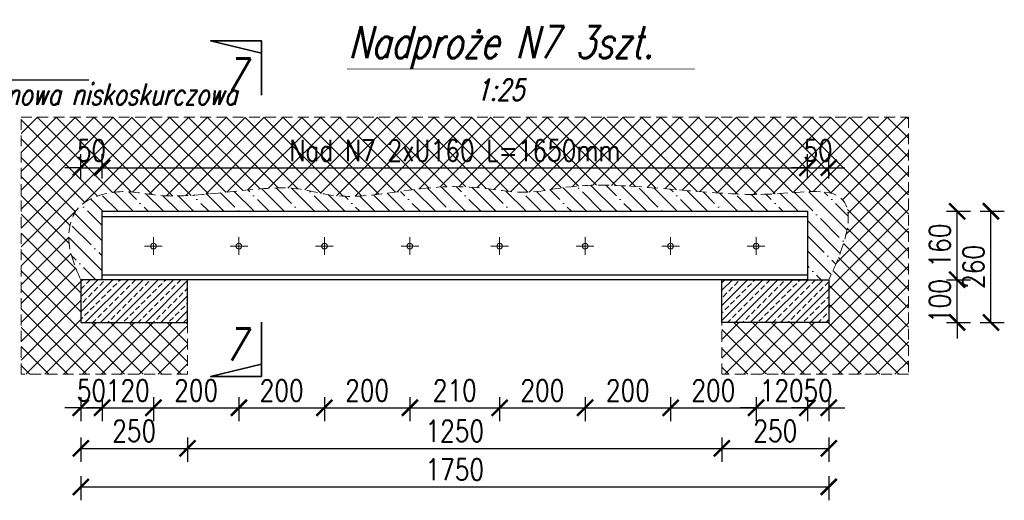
# Model space of a CAD drawing. Header units: millimetres. Extents: x 11984 to 50512, y -26688 to 13952.
# Tile 45 of 85: x 25690 to 25920, y 7803 to 7916. Entities that reach past the tile are written whole.
import ezdxf

# ---------------------------------------------------------------- set-up
doc = ezdxf.new("R2010")
doc.units = ezdxf.units.MM
doc.header["$MEASUREMENT"] = 0
doc.linetypes.add('HIDDEN', pattern=[9.525, 6.35, -3.175])
doc.layers.add('e-cad_opisy', color=7, linetype='Continuous')
doc.layers.add('RYS', color=2, linetype='Continuous')
for name, color, linetype, lineweight in [('e-cad_wymiary', 5, 'Continuous', 9), ('k-kreskowanie', 252, 'Continuous', 9), ('k-opis-blue', 161, 'Continuous', 35), ('k-opis-zbrojenia', 7, 'Continuous', 20), ('k-sciany', 4, 'Continuous', 30), ('k-widok', 1, 'Continuous', 20)]:
    doc.layers.add(name, color=color, linetype=linetype, lineweight=lineweight)
doc.styles.add('e-cad_1', font='simplex.shx', dxfattribs={"width": 0.8})
doc.styles.add('OPIS', font='simplex.shx', dxfattribs={"width": 0.85, "height": 15})
doc.styles.add('simplex15', font='simplex.shx', dxfattribs={"width": 0.75, "oblique": 15, "height": 10})
doc.dimstyles.new('e-cad_1_25_[cm]', dxfattribs={"dimscale": 2.5, "dimtxt": 2, "dimasz": 1.5, "dimexe": 1.25, "dimexo": 0.625, "dimtad": 1, "dimdec": 0, "dimlfac": 10, "dimrnd": 0.1, "dimdsep": 46, "dimtxsty": 'e-cad_1', "dimblk": 'ARCHTICK', "dimcen": 2.5, "dimclrd": 256, "dimclre": 256, "dimclrt": 7, "dimadec": 0, "dimazin": 0, "dimtfac": 1, "dimtdec": 0, "dimtix": 1, "dimtmove": 0, "dimatfit": 3, "dimfxl": 0, "dimarcsym": 0})
doc.dimstyles.new('LINIA', dxfattribs={"dimscale": 0.5, "dimtxt": 2.5, "dimasz": 10, "dimexe": 2.5, "dimexo": 5, "dimgap": 5, "dimtad": 1, "dimdec": 1, "dimdsep": 46, "dimtxsty": 'OPIS', "dimcen": 10, "dimadec": 0, "dimazin": 0, "dimtfac": 1, "dimtdec": 1, "dimtmove": 2, "dimatfit": 3, "dimfxl": 0, "dimtolj": 1, "dimtzin": 0, "dimarcsym": 0})

# ---------------------------------------------------------------- blocks, each defined once
blk = doc.blocks.new('_ArchTick')
at = {"color": 0, "linetype": 'ByBlock', "const_width": 0.15}
blk.add_lwpolyline([(-0.5, -0.5), (0.5, 0.5)], dxfattribs=at)
blk = doc.blocks.new('*D168')
at = {"layer": 'Defpoints', "color": 0}
for p in [(25708.84, 7881), (25708.84, 7870.8), (25703.84, 7854.8)]:
    blk.add_point(p, dxfattribs=at)
at = {"layer": 'e-cad_wymiary', "lineweight": -2}
for p, q in [((25703.84, 7878.5), (25703.84, 7884.13)), ((25708.84, 7878.5), (25708.84, 7884.13)), ((25703.84, 7881), (25700.09, 7881)), ((25703.84, 7881), (25708.84, 7881)), ((25708.84, 7881), (25712.59, 7881))]:
    blk.add_line(p, q, dxfattribs=at)
at = {"layer": 'e-cad_wymiary', "lineweight": -2, "xscale": 3.75, "yscale": 3.75, "zscale": 3.75}
blk.add_blockref('_ArchTick', (25703.84, 7881), dxfattribs=at)
at = {"layer": 'e-cad_wymiary', "lineweight": -2, "xscale": 3.75, "yscale": 3.75, "zscale": 3.75, "rotation": 180}
blk.add_blockref('_ArchTick', (25708.84, 7881), dxfattribs=at)
at = {"layer": 'e-cad_wymiary', "color": 7, "insert": (25706.34, 7885.06), "char_height": 5, "attachment_point": 5, "style": 'e-cad_1'}
blk.add_mtext('50', dxfattribs=at)
blk = doc.blocks.new('*D169')
at = {"layer": 'Defpoints', "color": 0}
for p in [(25873.84, 7881), (25708.84, 7870.8), (25873.84, 7870.8)]:
    blk.add_point(p, dxfattribs=at)
at = {"layer": 'e-cad_wymiary', "lineweight": -2}
for p, q in [((25708.84, 7878.5), (25708.84, 7884.13)), ((25873.84, 7878.5), (25873.84, 7884.13)), ((25708.84, 7881), (25873.84, 7881))]:
    blk.add_line(p, q, dxfattribs=at)
at = {"layer": 'e-cad_wymiary', "lineweight": -2, "xscale": 3.75, "yscale": 3.75, "zscale": 3.75, "rotation": 180}
blk.add_blockref('_ArchTick', (25708.84, 7881), dxfattribs=at)
at = {"layer": 'e-cad_wymiary', "lineweight": -2, "xscale": 3.75, "yscale": 3.75, "zscale": 3.75}
blk.add_blockref('_ArchTick', (25873.84, 7881), dxfattribs=at)
at = {"layer": 'e-cad_wymiary', "color": 7, "insert": (25791.34, 7885.06), "char_height": 5, "attachment_point": 5, "style": 'e-cad_1'}
blk.add_mtext('Nad N7 2xU160 L=1650mm', dxfattribs=at)
blk = doc.blocks.new('*D170')
at = {"layer": 'Defpoints', "color": 0}
for p in [(25878.84, 7881), (25873.84, 7870.8), (25878.84, 7854.8)]:
    blk.add_point(p, dxfattribs=at)
at = {"layer": 'e-cad_wymiary', "lineweight": -2}
for p, q in [((25873.84, 7878.5), (25873.84, 7884.13)), ((25878.84, 7878.5), (25878.84, 7884.13)), ((25873.84, 7881), (25870.09, 7881)), ((25873.84, 7881), (25878.84, 7881)), ((25878.84, 7881), (25882.59, 7881))]:
    blk.add_line(p, q, dxfattribs=at)
at = {"layer": 'e-cad_wymiary', "lineweight": -2, "xscale": 3.75, "yscale": 3.75, "zscale": 3.75}
blk.add_blockref('_ArchTick', (25873.84, 7881), dxfattribs=at)
at = {"layer": 'e-cad_wymiary', "lineweight": -2, "xscale": 3.75, "yscale": 3.75, "zscale": 3.75, "rotation": 180}
blk.add_blockref('_ArchTick', (25878.84, 7881), dxfattribs=at)
at = {"layer": 'e-cad_wymiary', "color": 7, "insert": (25876.34, 7885.06), "char_height": 5, "attachment_point": 5, "style": 'e-cad_1'}
blk.add_mtext('50', dxfattribs=at)
blk = doc.blocks.new('*D171')
at = {"layer": 'Defpoints', "color": 0}
for p in [(25703.84, 7844.8), (25728.84, 7844.8), (25728.84, 7815.35)]:
    blk.add_point(p, dxfattribs=at)
at = {"layer": 'e-cad_wymiary', "lineweight": -2}
for p, q in [((25703.84, 7817.85), (25703.84, 7812.23)), ((25728.84, 7817.85), (25728.84, 7812.23)), ((25703.84, 7815.35), (25728.84, 7815.35))]:
    blk.add_line(p, q, dxfattribs=at)
at = {"layer": 'e-cad_wymiary', "lineweight": -2, "xscale": 3.75, "yscale": 3.75, "zscale": 3.75, "rotation": 180}
blk.add_blockref('_ArchTick', (25703.84, 7815.35), dxfattribs=at)
at = {"layer": 'e-cad_wymiary', "lineweight": -2, "xscale": 3.75, "yscale": 3.75, "zscale": 3.75}
blk.add_blockref('_ArchTick', (25728.84, 7815.35), dxfattribs=at)
at = {"layer": 'e-cad_wymiary', "color": 7, "insert": (25716.34, 7819.41), "char_height": 5, "attachment_point": 5, "style": 'e-cad_1'}
blk.add_mtext('250', dxfattribs=at)
blk = doc.blocks.new('*D172')
at = {"layer": 'Defpoints', "color": 0}
for p in [(25728.84, 7844.8), (25853.84, 7844.8), (25853.84, 7815.35)]:
    blk.add_point(p, dxfattribs=at)
at = {"layer": 'e-cad_wymiary', "lineweight": -2}
for p, q in [((25728.84, 7817.85), (25728.84, 7812.23)), ((25853.84, 7817.85), (25853.84, 7812.23)), ((25728.84, 7815.35), (25853.84, 7815.35))]:
    blk.add_line(p, q, dxfattribs=at)
at = {"layer": 'e-cad_wymiary', "lineweight": -2, "xscale": 3.75, "yscale": 3.75, "zscale": 3.75, "rotation": 180}
blk.add_blockref('_ArchTick', (25728.84, 7815.35), dxfattribs=at)
at = {"layer": 'e-cad_wymiary', "lineweight": -2, "xscale": 3.75, "yscale": 3.75, "zscale": 3.75}
blk.add_blockref('_ArchTick', (25853.84, 7815.35), dxfattribs=at)
at = {"layer": 'e-cad_wymiary', "color": 7, "insert": (25791.34, 7819.41), "char_height": 5, "attachment_point": 5, "style": 'e-cad_1'}
blk.add_mtext('1250', dxfattribs=at)
blk = doc.blocks.new('*D173')
at = {"layer": 'Defpoints', "color": 0}
for p in [(25853.84, 7844.8), (25878.84, 7844.8), (25878.84, 7815.35)]:
    blk.add_point(p, dxfattribs=at)
at = {"layer": 'e-cad_wymiary', "lineweight": -2}
for p, q in [((25853.84, 7817.85), (25853.84, 7812.23)), ((25878.84, 7817.85), (25878.84, 7812.23)), ((25853.84, 7815.35), (25878.84, 7815.35))]:
    blk.add_line(p, q, dxfattribs=at)
at = {"layer": 'e-cad_wymiary', "lineweight": -2, "xscale": 3.75, "yscale": 3.75, "zscale": 3.75, "rotation": 180}
blk.add_blockref('_ArchTick', (25853.84, 7815.35), dxfattribs=at)
at = {"layer": 'e-cad_wymiary', "lineweight": -2, "xscale": 3.75, "yscale": 3.75, "zscale": 3.75}
blk.add_blockref('_ArchTick', (25878.84, 7815.35), dxfattribs=at)
at = {"layer": 'e-cad_wymiary', "color": 7, "insert": (25866.34, 7819.41), "char_height": 5, "attachment_point": 5, "style": 'e-cad_1'}
blk.add_mtext('250', dxfattribs=at)
blk = doc.blocks.new('*D174')
at = {"layer": 'Defpoints', "color": 0}
for p in [(25703.84, 7844.8), (25878.84, 7844.8), (25878.84, 7806.32)]:
    blk.add_point(p, dxfattribs=at)
at = {"layer": 'e-cad_wymiary', "lineweight": -2}
for p, q in [((25703.84, 7808.82), (25703.84, 7803.19)), ((25878.84, 7808.82), (25878.84, 7803.19)), ((25703.84, 7806.32), (25878.84, 7806.32))]:
    blk.add_line(p, q, dxfattribs=at)
at = {"layer": 'e-cad_wymiary', "lineweight": -2, "xscale": 3.75, "yscale": 3.75, "zscale": 3.75, "rotation": 180}
blk.add_blockref('_ArchTick', (25703.84, 7806.32), dxfattribs=at)
at = {"layer": 'e-cad_wymiary', "lineweight": -2, "xscale": 3.75, "yscale": 3.75, "zscale": 3.75}
blk.add_blockref('_ArchTick', (25878.84, 7806.32), dxfattribs=at)
at = {"layer": 'e-cad_wymiary', "color": 7, "insert": (25791.34, 7810.38), "char_height": 5, "attachment_point": 5, "style": 'e-cad_1'}
blk.add_mtext('1750', dxfattribs=at)
blk = doc.blocks.new('*D175')
at = {"layer": 'Defpoints', "color": 0}
for p in [(25878.84, 7854.8), (25908.87, 7854.8), (25878.84, 7844.8)]:
    blk.add_point(p, dxfattribs=at)
at = {"layer": 'e-cad_wymiary', "lineweight": -2}
for p, q in [((25908.87, 7854.8), (25908.87, 7858.55)), ((25906.37, 7854.8), (25912, 7854.8)), ((25908.87, 7844.8), (25908.87, 7854.8)), ((25906.37, 7844.8), (25912, 7844.8)), ((25908.87, 7844.8), (25908.87, 7841.05))]:
    blk.add_line(p, q, dxfattribs=at)
at = {"layer": 'e-cad_wymiary', "lineweight": -2, "xscale": 3.75, "yscale": 3.75, "zscale": 3.75}
for p, rotation in [((25908.87, 7854.8), 270), ((25908.87, 7844.8), 90)]:
    blk.add_blockref('_ArchTick', p, dxfattribs=dict(at, rotation=rotation))
at = {"layer": 'e-cad_wymiary', "color": 7, "insert": (25904.81, 7849.8), "char_height": 5, "attachment_point": 5, "rotation": 90, "style": 'e-cad_1'}
blk.add_mtext('100', dxfattribs=at)
blk = doc.blocks.new('*D176')
at = {"layer": 'Defpoints', "color": 0}
for p in [(25873.84, 7870.8), (25908.87, 7870.8), (25878.84, 7854.8)]:
    blk.add_point(p, dxfattribs=at)
at = {"layer": 'e-cad_wymiary', "lineweight": -2}
for p, q in [((25906.37, 7870.8), (25912, 7870.8)), ((25908.87, 7854.8), (25908.87, 7870.8)), ((25906.37, 7854.8), (25912, 7854.8))]:
    blk.add_line(p, q, dxfattribs=at)
at = {"layer": 'e-cad_wymiary', "lineweight": -2, "xscale": 3.75, "yscale": 3.75, "zscale": 3.75}
for p, rotation in [((25908.87, 7870.8), 90), ((25908.87, 7854.8), 270)]:
    blk.add_blockref('_ArchTick', p, dxfattribs=dict(at, rotation=rotation))
at = {"layer": 'e-cad_wymiary', "color": 7, "insert": (25904.81, 7862.8), "char_height": 5, "attachment_point": 5, "rotation": 90, "style": 'e-cad_1'}
blk.add_mtext('160', dxfattribs=at)
blk = doc.blocks.new('*D177')
at = {"layer": 'Defpoints', "color": 0}
for p in [(25873.84, 7870.8), (25916.79, 7870.8), (25878.84, 7844.8)]:
    blk.add_point(p, dxfattribs=at)
at = {"layer": 'e-cad_wymiary', "lineweight": -2}
for p, q in [((25914.29, 7870.8), (25919.91, 7870.8)), ((25916.79, 7844.8), (25916.79, 7870.8)), ((25914.29, 7844.8), (25919.91, 7844.8))]:
    blk.add_line(p, q, dxfattribs=at)
at = {"layer": 'e-cad_wymiary', "lineweight": -2, "xscale": 3.75, "yscale": 3.75, "zscale": 3.75}
for p, rotation in [((25916.79, 7870.8), 90), ((25916.79, 7844.8), 270)]:
    blk.add_blockref('_ArchTick', p, dxfattribs=dict(at, rotation=rotation))
at = {"layer": 'e-cad_wymiary', "color": 7, "insert": (25912.72, 7857.8), "char_height": 5, "attachment_point": 5, "rotation": 90, "style": 'e-cad_1'}
blk.add_mtext('260', dxfattribs=at)
blk = doc.blocks.new('*D184')
at = {"layer": 'Defpoints', "color": 0}
for p in [(25708.84, 7855.97), (25703.84, 7854.8), (25708.84, 7824.84)]:
    blk.add_point(p, dxfattribs=at)
at = {"layer": 'e-cad_wymiary', "lineweight": -2}
for p, q in [((25703.84, 7827.34), (25703.84, 7821.72)), ((25708.84, 7827.34), (25708.84, 7821.72)), ((25703.84, 7824.84), (25700.09, 7824.84)), ((25703.84, 7824.84), (25708.84, 7824.84)), ((25708.84, 7824.84), (25712.59, 7824.84))]:
    blk.add_line(p, q, dxfattribs=at)
at = {"layer": 'e-cad_wymiary', "lineweight": -2, "xscale": 3.75, "yscale": 3.75, "zscale": 3.75}
blk.add_blockref('_ArchTick', (25703.84, 7824.84), dxfattribs=at)
at = {"layer": 'e-cad_wymiary', "lineweight": -2, "xscale": 3.75, "yscale": 3.75, "zscale": 3.75, "rotation": 180}
blk.add_blockref('_ArchTick', (25708.84, 7824.84), dxfattribs=at)
at = {"layer": 'e-cad_wymiary', "color": 7, "insert": (25706.34, 7828.91), "char_height": 5, "attachment_point": 5, "style": 'e-cad_1'}
blk.add_mtext('50', dxfattribs=at)
blk = doc.blocks.new('*D185')
at = {"layer": 'Defpoints', "color": 0}
for p in [(25720.84, 7860.59), (25708.84, 7855.97), (25720.84, 7824.84)]:
    blk.add_point(p, dxfattribs=at)
at = {"layer": 'e-cad_wymiary', "lineweight": -2}
for p, q in [((25708.84, 7827.34), (25708.84, 7821.72)), ((25720.84, 7827.34), (25720.84, 7821.72)), ((25708.84, 7824.84), (25705.09, 7824.84)), ((25708.84, 7824.84), (25720.84, 7824.84)), ((25720.84, 7824.84), (25724.59, 7824.84))]:
    blk.add_line(p, q, dxfattribs=at)
at = {"layer": 'e-cad_wymiary', "lineweight": -2, "xscale": 3.75, "yscale": 3.75, "zscale": 3.75}
blk.add_blockref('_ArchTick', (25708.84, 7824.84), dxfattribs=at)
at = {"layer": 'e-cad_wymiary', "lineweight": -2, "xscale": 3.75, "yscale": 3.75, "zscale": 3.75, "rotation": 180}
blk.add_blockref('_ArchTick', (25720.84, 7824.84), dxfattribs=at)
at = {"layer": 'e-cad_wymiary', "color": 7, "insert": (25714.84, 7828.91), "char_height": 5, "attachment_point": 5, "style": 'e-cad_1'}
blk.add_mtext('120', dxfattribs=at)
blk = doc.blocks.new('*D186')
at = {"layer": 'Defpoints', "color": 0}
for p in [(25720.84, 7860.59), (25740.84, 7860.59), (25740.84, 7824.84)]:
    blk.add_point(p, dxfattribs=at)
at = {"layer": 'e-cad_wymiary', "lineweight": -2}
for p, q in [((25720.84, 7827.34), (25720.84, 7821.72)), ((25740.84, 7827.34), (25740.84, 7821.72)), ((25720.84, 7824.84), (25740.84, 7824.84))]:
    blk.add_line(p, q, dxfattribs=at)
at = {"layer": 'e-cad_wymiary', "lineweight": -2, "xscale": 3.75, "yscale": 3.75, "zscale": 3.75, "rotation": 180}
blk.add_blockref('_ArchTick', (25720.84, 7824.84), dxfattribs=at)
at = {"layer": 'e-cad_wymiary', "lineweight": -2, "xscale": 3.75, "yscale": 3.75, "zscale": 3.75}
blk.add_blockref('_ArchTick', (25740.84, 7824.84), dxfattribs=at)
at = {"layer": 'e-cad_wymiary', "color": 7, "insert": (25730.84, 7828.91), "char_height": 5, "attachment_point": 5, "style": 'e-cad_1'}
blk.add_mtext('200', dxfattribs=at)
blk = doc.blocks.new('*D187')
at = {"layer": 'Defpoints', "color": 0}
for p in [(25740.84, 7860.59), (25760.84, 7860.59), (25760.84, 7824.84)]:
    blk.add_point(p, dxfattribs=at)
at = {"layer": 'e-cad_wymiary', "lineweight": -2}
for p, q in [((25740.84, 7827.34), (25740.84, 7821.72)), ((25760.84, 7827.34), (25760.84, 7821.72)), ((25740.84, 7824.84), (25760.84, 7824.84))]:
    blk.add_line(p, q, dxfattribs=at)
at = {"layer": 'e-cad_wymiary', "lineweight": -2, "xscale": 3.75, "yscale": 3.75, "zscale": 3.75, "rotation": 180}
blk.add_blockref('_ArchTick', (25740.84, 7824.84), dxfattribs=at)
at = {"layer": 'e-cad_wymiary', "lineweight": -2, "xscale": 3.75, "yscale": 3.75, "zscale": 3.75}
blk.add_blockref('_ArchTick', (25760.84, 7824.84), dxfattribs=at)
at = {"layer": 'e-cad_wymiary', "color": 7, "insert": (25750.84, 7828.91), "char_height": 5, "attachment_point": 5, "style": 'e-cad_1'}
blk.add_mtext('200', dxfattribs=at)
blk = doc.blocks.new('*D188')
at = {"layer": 'Defpoints', "color": 0}
for p in [(25760.84, 7860.59), (25780.84, 7860.59), (25780.84, 7824.84)]:
    blk.add_point(p, dxfattribs=at)
at = {"layer": 'e-cad_wymiary', "lineweight": -2}
for p, q in [((25760.84, 7827.34), (25760.84, 7821.72)), ((25780.84, 7827.34), (25780.84, 7821.72)), ((25760.84, 7824.84), (25780.84, 7824.84))]:
    blk.add_line(p, q, dxfattribs=at)
at = {"layer": 'e-cad_wymiary', "lineweight": -2, "xscale": 3.75, "yscale": 3.75, "zscale": 3.75, "rotation": 180}
blk.add_blockref('_ArchTick', (25760.84, 7824.84), dxfattribs=at)
at = {"layer": 'e-cad_wymiary', "lineweight": -2, "xscale": 3.75, "yscale": 3.75, "zscale": 3.75}
blk.add_blockref('_ArchTick', (25780.84, 7824.84), dxfattribs=at)
at = {"layer": 'e-cad_wymiary', "color": 7, "insert": (25770.84, 7828.91), "char_height": 5, "attachment_point": 5, "style": 'e-cad_1'}
blk.add_mtext('200', dxfattribs=at)
blk = doc.blocks.new('*D189')
at = {"layer": 'Defpoints', "color": 0}
for p in [(25780.84, 7860.59), (25801.84, 7860.59), (25801.84, 7824.84)]:
    blk.add_point(p, dxfattribs=at)
at = {"layer": 'e-cad_wymiary', "lineweight": -2}
for p, q in [((25780.84, 7827.34), (25780.84, 7821.72)), ((25801.84, 7827.34), (25801.84, 7821.72)), ((25780.84, 7824.84), (25801.84, 7824.84))]:
    blk.add_line(p, q, dxfattribs=at)
at = {"layer": 'e-cad_wymiary', "lineweight": -2, "xscale": 3.75, "yscale": 3.75, "zscale": 3.75, "rotation": 180}
blk.add_blockref('_ArchTick', (25780.84, 7824.84), dxfattribs=at)
at = {"layer": 'e-cad_wymiary', "lineweight": -2, "xscale": 3.75, "yscale": 3.75, "zscale": 3.75}
blk.add_blockref('_ArchTick', (25801.84, 7824.84), dxfattribs=at)
at = {"layer": 'e-cad_wymiary', "color": 7, "insert": (25791.34, 7828.91), "char_height": 5, "attachment_point": 5, "style": 'e-cad_1'}
blk.add_mtext('210', dxfattribs=at)
blk = doc.blocks.new('*D190')
at = {"layer": 'Defpoints', "color": 0}
for p in [(25801.84, 7860.59), (25821.84, 7860.59), (25821.84, 7824.84)]:
    blk.add_point(p, dxfattribs=at)
at = {"layer": 'e-cad_wymiary', "lineweight": -2}
for p, q in [((25801.84, 7827.34), (25801.84, 7821.72)), ((25821.84, 7827.34), (25821.84, 7821.72)), ((25801.84, 7824.84), (25821.84, 7824.84))]:
    blk.add_line(p, q, dxfattribs=at)
at = {"layer": 'e-cad_wymiary', "lineweight": -2, "xscale": 3.75, "yscale": 3.75, "zscale": 3.75, "rotation": 180}
blk.add_blockref('_ArchTick', (25801.84, 7824.84), dxfattribs=at)
at = {"layer": 'e-cad_wymiary', "lineweight": -2, "xscale": 3.75, "yscale": 3.75, "zscale": 3.75}
blk.add_blockref('_ArchTick', (25821.84, 7824.84), dxfattribs=at)
at = {"layer": 'e-cad_wymiary', "color": 7, "insert": (25811.84, 7828.91), "char_height": 5, "attachment_point": 5, "style": 'e-cad_1'}
blk.add_mtext('200', dxfattribs=at)
blk = doc.blocks.new('*D191')
at = {"layer": 'Defpoints', "color": 0}
for p in [(25821.84, 7860.59), (25841.84, 7860.59), (25841.84, 7824.84)]:
    blk.add_point(p, dxfattribs=at)
at = {"layer": 'e-cad_wymiary', "lineweight": -2}
for p, q in [((25821.84, 7827.34), (25821.84, 7821.72)), ((25841.84, 7827.34), (25841.84, 7821.72)), ((25821.84, 7824.84), (25841.84, 7824.84))]:
    blk.add_line(p, q, dxfattribs=at)
at = {"layer": 'e-cad_wymiary', "lineweight": -2, "xscale": 3.75, "yscale": 3.75, "zscale": 3.75, "rotation": 180}
blk.add_blockref('_ArchTick', (25821.84, 7824.84), dxfattribs=at)
at = {"layer": 'e-cad_wymiary', "lineweight": -2, "xscale": 3.75, "yscale": 3.75, "zscale": 3.75}
blk.add_blockref('_ArchTick', (25841.84, 7824.84), dxfattribs=at)
at = {"layer": 'e-cad_wymiary', "color": 7, "insert": (25831.84, 7828.91), "char_height": 5, "attachment_point": 5, "style": 'e-cad_1'}
blk.add_mtext('200', dxfattribs=at)
blk = doc.blocks.new('*D192')
at = {"layer": 'Defpoints', "color": 0}
for p in [(25841.84, 7860.59), (25861.84, 7860.59), (25861.84, 7824.84)]:
    blk.add_point(p, dxfattribs=at)
at = {"layer": 'e-cad_wymiary', "lineweight": -2}
for p, q in [((25841.84, 7827.34), (25841.84, 7821.72)), ((25861.84, 7827.34), (25861.84, 7821.72)), ((25841.84, 7824.84), (25861.84, 7824.84))]:
    blk.add_line(p, q, dxfattribs=at)
at = {"layer": 'e-cad_wymiary', "lineweight": -2, "xscale": 3.75, "yscale": 3.75, "zscale": 3.75, "rotation": 180}
blk.add_blockref('_ArchTick', (25841.84, 7824.84), dxfattribs=at)
at = {"layer": 'e-cad_wymiary', "lineweight": -2, "xscale": 3.75, "yscale": 3.75, "zscale": 3.75}
blk.add_blockref('_ArchTick', (25861.84, 7824.84), dxfattribs=at)
at = {"layer": 'e-cad_wymiary', "color": 7, "insert": (25851.84, 7828.91), "char_height": 5, "attachment_point": 5, "style": 'e-cad_1'}
blk.add_mtext('200', dxfattribs=at)
blk = doc.blocks.new('*D193')
at = {"layer": 'Defpoints', "color": 0}
for p in [(25861.84, 7860.59), (25873.84, 7855.97), (25873.84, 7824.84)]:
    blk.add_point(p, dxfattribs=at)
at = {"layer": 'e-cad_wymiary', "lineweight": -2}
for p, q in [((25861.84, 7827.34), (25861.84, 7821.72)), ((25873.84, 7827.34), (25873.84, 7821.72)), ((25861.84, 7824.84), (25858.09, 7824.84)), ((25861.84, 7824.84), (25873.84, 7824.84)), ((25873.84, 7824.84), (25877.59, 7824.84))]:
    blk.add_line(p, q, dxfattribs=at)
at = {"layer": 'e-cad_wymiary', "lineweight": -2, "xscale": 3.75, "yscale": 3.75, "zscale": 3.75}
blk.add_blockref('_ArchTick', (25861.84, 7824.84), dxfattribs=at)
at = {"layer": 'e-cad_wymiary', "lineweight": -2, "xscale": 3.75, "yscale": 3.75, "zscale": 3.75, "rotation": 180}
blk.add_blockref('_ArchTick', (25873.84, 7824.84), dxfattribs=at)
at = {"layer": 'e-cad_wymiary', "color": 7, "insert": (25867.84, 7828.91), "char_height": 5, "attachment_point": 5, "style": 'e-cad_1'}
blk.add_mtext('120', dxfattribs=at)
blk = doc.blocks.new('*D194')
at = {"layer": 'Defpoints', "color": 0}
for p in [(25873.84, 7855.97), (25878.84, 7854.8), (25878.84, 7824.84)]:
    blk.add_point(p, dxfattribs=at)
at = {"layer": 'e-cad_wymiary', "lineweight": -2}
for p, q in [((25873.84, 7827.34), (25873.84, 7821.72)), ((25878.84, 7827.34), (25878.84, 7821.72)), ((25873.84, 7824.84), (25870.09, 7824.84)), ((25873.84, 7824.84), (25878.84, 7824.84)), ((25878.84, 7824.84), (25882.59, 7824.84))]:
    blk.add_line(p, q, dxfattribs=at)
at = {"layer": 'e-cad_wymiary', "lineweight": -2, "xscale": 3.75, "yscale": 3.75, "zscale": 3.75}
blk.add_blockref('_ArchTick', (25873.84, 7824.84), dxfattribs=at)
at = {"layer": 'e-cad_wymiary', "lineweight": -2, "xscale": 3.75, "yscale": 3.75, "zscale": 3.75, "rotation": 180}
blk.add_blockref('_ArchTick', (25878.84, 7824.84), dxfattribs=at)
at = {"layer": 'e-cad_wymiary', "color": 7, "insert": (25876.34, 7828.91), "char_height": 5, "attachment_point": 5, "style": 'e-cad_1'}
blk.add_mtext('50', dxfattribs=at)

msp = doc.modelspace()

# ---------------------------------------------------------------- hatches: boundary and pattern name
at = {"layer": 'k-kreskowanie'}
h = msp.add_hatch(dxfattribs=at)
h.set_pattern_fill('ANSI37', color=256, scale=25, style=0)
h.set_pattern_definition([(45, (-3346.305, -1980.1727), (-2.2097087, 2.2097087), []), (135, (-3346.305, -1980.1727), (-2.2097087, -2.2097087), [])])
edge = h.paths.add_edge_path()
edge.add_line((25689.87, 7832.68), (25689.87, 7892.85))
edge.add_line((25689.87, 7892.85), (25897.47, 7892.85))
edge.add_line((25897.47, 7892.85), (25897.47, 7832.68))
edge.add_line((25897.47, 7832.68), (25853.84, 7832.68))
edge.add_line((25853.84, 7832.68), (25853.84, 7844.8))
edge.add_line((25853.84, 7844.8), (25878.84, 7844.8))
edge.add_line((25878.84, 7844.8), (25878.84, 7854.8))
edge.add_spline(control_points=[(25878.84, 7854.8), (25888.11, 7874.09), (25874.42, 7876.52), (25863.03, 7873.45), (25820.54, 7878.57), (25808.77, 7873.71), (25792.52, 7878.06), (25768.42, 7873.49), (25759.47, 7875.01), (25752.51, 7876.85), (25737.87, 7875.25), (25722.92, 7873.73), (25713.8, 7876.29), (25703.73, 7873.49), (25700.85, 7867.82), (25700.69, 7861.66), (25703.84, 7854.8)], knot_values=[0, 0, 0, 0, 1, 2, 3, 4, 5, 6, 7, 8, 9, 10, 11, 12, 13, 14, 14, 14, 14], degree=3, periodic=0)
edge.add_line((25703.84, 7854.8), (25703.84, 7844.8))
edge.add_line((25703.84, 7844.8), (25728.84, 7844.8))
edge.add_line((25728.84, 7844.8), (25728.84, 7832.68))
edge.add_line((25728.84, 7832.68), (25689.87, 7832.68))
edge = h.paths.add_edge_path()
edge.add_line((25632.01, 7892.85), (25656.01, 7892.85))
edge.add_line((25656.01, 7892.85), (25656.01, 7874.37))
edge.add_spline(control_points=[(25656.01, 7874.37), (25652.53, 7875.7), (25650.06, 7878.3), (25646.2, 7873.71), (25641.4, 7877.3), (25635.93, 7879.7), (25632.01, 7874.42)], knot_values=[0, 0, 0, 0, 1, 2, 3, 4, 4, 4, 4], degree=3, periodic=0)
edge.add_line((25632.01, 7874.42), (25632.01, 7892.85))
h.paths.add_polyline_path([(25640.51, 7854.8), (25647.51, 7854.8), (25647.51, 7862.8), (25640.51, 7862.8)])
h.paths.add_polyline_path([(25640.51, 7862.8), (25640.51, 7870.8), (25647.51, 7870.8), (25647.51, 7862.8)])
h.paths.add_polyline_path([(25710.83, 7881.31), (25701.85, 7881.31), (25701.85, 7888.81), (25710.83, 7888.81)], flags=24)
h.paths.add_polyline_path([(25834.97, 7881.31), (25747.71, 7881.31), (25747.71, 7888.81), (25834.97, 7888.81)], flags=24)
h.paths.add_polyline_path([(25880.83, 7881.31), (25871.85, 7881.31), (25871.85, 7888.81), (25880.83, 7888.81)], flags=24)
h.paths.add_polyline_path([(25650.4, 7884.09), (25637.62, 7884.09), (25637.62, 7891.59), (25650.4, 7891.59)], flags=24)
h = msp.add_hatch(dxfattribs=at)
h.set_pattern_fill('ANSI35', color=256, scale=20, angle=90, style=0)
h.set_pattern_definition([(135, (28362.3495, 8102.473), (-3.535534, -3.535534), []), (135, (28362.3495, 8106.0083), (-3.535534, -3.535534), [6.25, -1.25, 0, -1.25])])
edge = h.paths.add_edge_path()
edge.add_spline(control_points=[(25703.84, 7854.8), (25700.69, 7861.66), (25700.85, 7867.82), (25703.73, 7873.49), (25713.8, 7876.29), (25722.92, 7873.73), (25737.87, 7875.25), (25752.51, 7876.85), (25759.47, 7875.01), (25768.42, 7873.49), (25792.52, 7878.06), (25808.77, 7873.71), (25820.54, 7878.57), (25863.03, 7873.45), (25874.42, 7876.52), (25888.11, 7874.09), (25878.84, 7854.8)], knot_values=[0, 0, 0, 0, 1, 2, 3, 4, 5, 6, 7, 8, 9, 10, 11, 12, 13, 14, 14, 14, 14], degree=3, periodic=0)
edge.add_line((25878.84, 7854.8), (25873.84, 7854.8))
edge.add_line((25873.84, 7854.8), (25873.84, 7870.8))
edge.add_line((25873.84, 7870.8), (25708.84, 7870.8))
edge.add_line((25708.84, 7870.8), (25708.84, 7854.8))
edge.add_line((25708.84, 7854.8), (25703.84, 7854.8))
edge = h.paths.add_edge_path()
edge.add_line((25632.01, 7870.8), (25632.01, 7874.42))
edge.add_spline(control_points=[(25632.01, 7874.42), (25635.93, 7879.7), (25641.4, 7877.3), (25646.2, 7873.71), (25650.06, 7878.3), (25652.53, 7875.7), (25656.01, 7874.37)], knot_values=[0, 0, 0, 0, 1, 2, 3, 4, 4, 4, 4], degree=3, periodic=0)
edge.add_line((25656.01, 7874.37), (25656.01, 7870.8))
edge.add_line((25656.01, 7870.8), (25632.01, 7870.8))
at = {"layer": 'k-kreskowanie', "ltscale": 25}
h = msp.add_hatch(dxfattribs=at)
h.set_pattern_fill('ANSI33', color=256, scale=10)
h.set_pattern_definition([(45, (-3346.3048, -1980.1727), (-1.76776695, 1.76776695), []), (45, (-3344.537, -1980.1727), (-1.76776695, 1.76776695), [1.25, -0.625])])
h.paths.add_polyline_path([(25853.84, 7844.8), (25853.84, 7854.8), (25878.84, 7854.8), (25878.84, 7844.8)])
h.paths.add_polyline_path([(25728.84, 7844.8), (25703.84, 7844.8), (25703.84, 7854.8), (25728.84, 7854.8)])

# ---------------------------------------------------------------- linework, layer by layer
at = {"layer": 'k-opis-blue'}
for points in [[(25746.09, 7897.98), (25746.09, 7910.69), (25734.2, 7910.69), (25746.09, 7907.81)], [(25746.09, 7844.88), (25746.09, 7832.16), (25734.2, 7832.16), (25746.09, 7835.05)]]:
    msp.add_lwpolyline(points, dxfattribs=at)
at = {"layer": 'k-sciany'}
for points in [[(25728.84, 7854.8), (25703.84, 7854.8), (25703.84, 7844.8), (25728.84, 7844.8), (25728.84, 7854.8)], [(25853.84, 7854.8), (25878.84, 7854.8), (25878.84, 7844.8), (25853.84, 7844.8), (25853.84, 7854.8)]]:
    msp.add_lwpolyline(points, dxfattribs=at)
at = {"layer": 'k-widok', "ltscale": 0.1}
msp.add_line((25766.16, 7904.14), (25847.42, 7904.07), dxfattribs=at)
at = {"layer": 'k-widok'}
for p, q in [((25720.84, 7864.72), (25720.84, 7860.59)), ((25740.84, 7864.72), (25740.84, 7860.59)), ((25760.84, 7864.72), (25760.84, 7860.59)), ((25780.84, 7864.72), (25780.84, 7860.59)), ((25801.84, 7864.72), (25801.84, 7860.59)), ((25821.84, 7864.72), (25821.84, 7860.59)), ((25841.84, 7864.72), (25841.84, 7860.59)), ((25861.84, 7864.72), (25861.84, 7860.59)), ((25718.77, 7862.66), (25722.9, 7862.66)), ((25738.77, 7862.66), (25742.9, 7862.66)), ((25758.77, 7862.66), (25762.9, 7862.66)), ((25778.77, 7862.66), (25782.9, 7862.66)), ((25803.9, 7862.66), (25799.77, 7862.66)), ((25823.9, 7862.66), (25819.77, 7862.66)), ((25843.9, 7862.66), (25839.77, 7862.66)), ((25863.9, 7862.66), (25859.77, 7862.66))]:
    msp.add_line(p, q, dxfattribs=at)
at = {"layer": 'k-widok', "linetype": 'HIDDEN', "ltscale": 0.4}
msp.add_lwpolyline([(25728.84, 7844.8), (25728.84, 7832.68), (25689.87, 7832.68), (25689.87, 7892.85), (25897.47, 7892.85), (25897.47, 7832.68), (25853.84, 7832.68), (25853.84, 7844.8)], dxfattribs=at)
at = {"layer": 'k-widok'}
for centre in [(25720.84, 7862.66), (25740.84, 7862.66), (25760.84, 7862.66), (25780.84, 7862.66), (25801.84, 7862.66), (25821.84, 7862.66), (25841.84, 7862.66), (25861.84, 7862.66)]:
    msp.add_circle(centre, 0.663, dxfattribs=at)
at = {"layer": 'k-widok', "linetype": 'HIDDEN', "ltscale": 0.4}
msp.add_open_spline([(25703.84, 7854.8), (25700.69, 7861.66), (25700.85, 7867.82), (25703.73, 7873.49), (25713.8, 7876.29), (25722.92, 7873.73), (25737.87, 7875.25), (25752.51, 7876.85), (25759.47, 7875.01), (25768.42, 7873.49), (25792.52, 7878.06), (25808.77, 7873.71), (25820.54, 7878.57), (25863.03, 7873.45), (25874.42, 7876.52), (25888.11, 7874.09), (25878.84, 7854.8)], degree=3, dxfattribs=at)
at = {"layer": 'RYS'}
for p, q in [((25708.84, 7869.62), (25873.84, 7869.62)), ((25708.84, 7855.97), (25873.84, 7855.97))]:
    msp.add_line(p, q, dxfattribs=at)
msp.add_lwpolyline([(25708.84, 7870.8), (25873.84, 7870.8), (25873.84, 7854.8), (25708.84, 7854.8)], close=True, dxfattribs=at)

# ---------------------------------------------------------------- texts
at = {"layer": 'e-cad_opisy', "char_height": 5, "style": 'simplex15'}
for s, insert, width, attachment_point in [('Nadlewka betonowa niskoskurczowa', (25649.77, 7895.7), 90.3162, 7), ('1:25', (25796.32, 7901.73), 89.8162, 1)]:
    msp.add_mtext(s, dxfattribs=dict(at, insert=insert, width=width, attachment_point=attachment_point))
at = {"layer": 'k-opis-blue', "char_height": 7.5, "attachment_point": 1, "style": 'simplex15'}
for s, insert, width in [('Nadproże N7 3szt.', (25766.46, 7914.12), 122.0413), ('7', (25737.47, 7906.52), 8.5014), ('7', (25737.47, 7843.38), 8.5014)]:
    msp.add_mtext(s, dxfattribs=dict(at, insert=insert, width=width))

# ---------------------------------------------------------------- dimensions: what is measured, and where the dimension line sits
at = {"layer": 'e-cad_wymiary'}
dim = msp.add_linear_dim(base=(25873.84, 7881), p1=(25708.84, 7870.8), p2=(25873.84, 7870.8), text='Nad N7 2xU160 L=1650mm', dimstyle='e-cad_1_25_[cm]', override={"dimtmove": 1}, dxfattribs=at)
dim.commit()
dim.dimension.update_dxf_attribs({"geometry": '*D169', "text_midpoint": (25791.34, 7885.06)})
for base, p1, p2, picture, middle in [((25708.84, 7881), (25703.84, 7854.8), (25708.84, 7870.8), '*D168', (25706.34, 7885.06)), ((25708.84, 7824.84), (25703.84, 7854.8), (25708.84, 7855.97), '*D184', (25706.34, 7828.91)), ((25728.84, 7815.35), (25703.84, 7844.8), (25728.84, 7844.8), '*D171', (25716.34, 7819.41)), ((25878.84, 7806.32), (25703.84, 7844.8), (25878.84, 7844.8), '*D174', (25791.34, 7810.38))]:
    dim = msp.add_linear_dim(base=base, p1=p1, p2=p2, dimstyle='e-cad_1_25_[cm]', dxfattribs=at)
    dim.commit()
    dim.dimension.update_dxf_attribs({"geometry": picture, "text_midpoint": middle})
for base, p1, p2, picture, middle in [((25878.84, 7881), (25873.84, 7870.8), (25878.84, 7854.8), '*D170', (25876.34, 7885.06)), ((25720.84, 7824.84), (25708.84, 7855.97), (25720.84, 7860.59), '*D185', (25714.84, 7828.91)), ((25740.84, 7824.84), (25720.84, 7860.59), (25740.84, 7860.59), '*D186', (25730.84, 7828.91)), ((25760.84, 7824.84), (25740.84, 7860.59), (25760.84, 7860.59), '*D187', (25750.84, 7828.91)), ((25780.84, 7824.84), (25760.84, 7860.59), (25780.84, 7860.59), '*D188', (25770.84, 7828.91)), ((25801.84, 7824.84), (25780.84, 7860.59), (25801.84, 7860.59), '*D189', (25791.34, 7828.91)), ((25821.84, 7824.84), (25801.84, 7860.59), (25821.84, 7860.59), '*D190', (25811.84, 7828.91)), ((25841.84, 7824.84), (25821.84, 7860.59), (25841.84, 7860.59), '*D191', (25831.84, 7828.91)), ((25861.84, 7824.84), (25841.84, 7860.59), (25861.84, 7860.59), '*D192', (25851.84, 7828.91)), ((25873.84, 7824.84), (25861.84, 7860.59), (25873.84, 7855.97), '*D193', (25867.84, 7828.91)), ((25878.84, 7824.84), (25873.84, 7855.97), (25878.84, 7854.8), '*D194', (25876.34, 7828.91)), ((25853.84, 7815.35), (25728.84, 7844.8), (25853.84, 7844.8), '*D172', (25791.34, 7819.41)), ((25878.84, 7815.35), (25853.84, 7844.8), (25878.84, 7844.8), '*D173', (25866.34, 7819.41))]:
    dim = msp.add_linear_dim(base=base, p1=p1, p2=p2, dimstyle='e-cad_1_25_[cm]', override={"dimtmove": 1}, dxfattribs=at)
    dim.commit()
    dim.dimension.update_dxf_attribs({"geometry": picture, "text_midpoint": middle})
dim = msp.add_linear_dim(base=(25908.87, 7870.8), p1=(25878.84, 7854.8), p2=(25873.84, 7870.8), angle=90, dimstyle='e-cad_1_25_[cm]', override={"dimtmove": 1}, dxfattribs=at)
dim.commit()
dim.dimension.update_dxf_attribs({"geometry": '*D176', "text_midpoint": (25904.81, 7862.8)})
for base, p2, picture, middle in [((25916.79, 7870.8), (25873.84, 7870.8), '*D177', (25912.72, 7857.8)), ((25908.87, 7854.8), (25878.84, 7854.8), '*D175', (25904.81, 7849.8))]:
    dim = msp.add_linear_dim(base=base, p1=(25878.84, 7844.8), p2=p2, angle=90, dimstyle='e-cad_1_25_[cm]', dxfattribs=at)
    dim.commit()
    dim.dimension.update_dxf_attribs({"geometry": picture, "text_midpoint": middle})

# ---------------------------------------------------------------- leaders
at = {"layer": 'k-opis-zbrojenia'}
msp.add_leader([(25638.68, 7872.8), (25647.76, 7901.57), (25705.75, 7901.57)], dimstyle='LINIA', dxfattribs=at)

doc.saveas('drawing.dxf')
